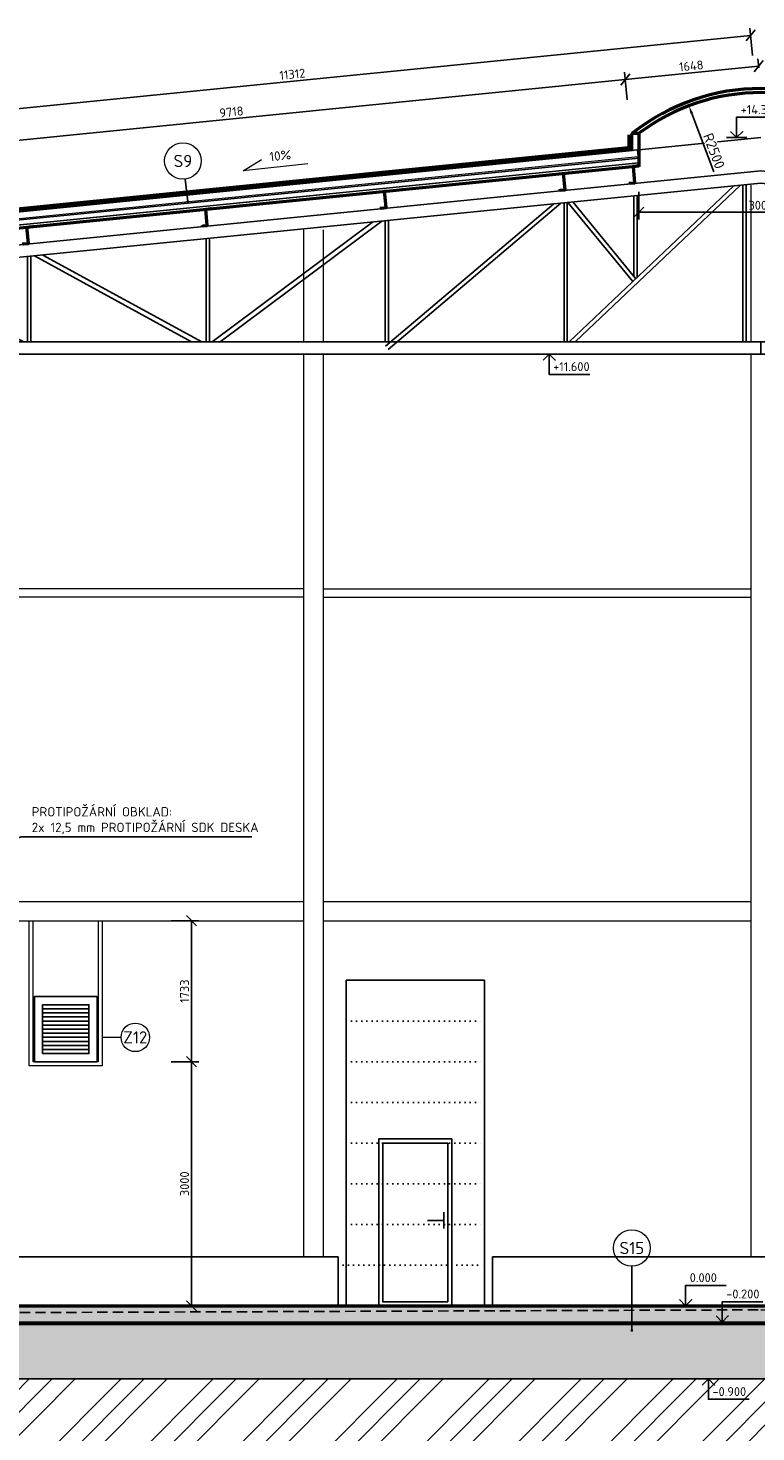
# Model space of a CAD drawing. Header units: millimetres. Extents: x -118752 to 407724, y -73278 to 155058.
# Tile 243 of 256: x 137400 to 146353, y 109610 to 126865. Entities that reach past the tile are written whole.
import ezdxf
from ezdxf.enums import TextEntityAlignment as Align

# ---------------------------------------------------------------- set-up
doc = ezdxf.new("R2010")
doc.units = ezdxf.units.MM
doc.header["$LTSCALE"] = 10
for name, pattern in [('DASHED', [19.05, 12.7, -6.35]), ('DOT', [6.35, 0, -6.35]), ('IZOLACE_VODOTESNA_0.5', [30, 15, -15]), ('XKITLINE00', [0])]:
    doc.linetypes.add(name, pattern=pattern)
for name, color, linetype, lineweight in [('6', 6, 'Continuous', 50), ('7_TISK PDF', 7, 'Continuous', 25), ('CKBUBLINY', 1, 'Continuous', 18), ('CKBUBLINY_POPIS', 3, 'Continuous', 25), ('CKIZOLACE', 1, 'Continuous', 18), ('CKKOTY', 3, 'Continuous', 25), ('CKKOTY_VYS', 3, 'Continuous', 25), ('CKSTENY_PODROVINOU', 7, 'Continuous', 25), ('CKSTENY_REZ', 6, 'Continuous', 50), ('CKTEXTY_MALE', 3, 'Continuous', 18), ('pohledy', 7, 'Continuous', 25), ('Položka', 2, 'Continuous', 0), ('srafy', 7, 'Continuous', 18)]:
    doc.layers.add(name, color=color, linetype=linetype, lineweight=lineweight)
doc.styles.get("Standard").update_dxf_attribs({"font": 'isocpeur.ttf'})
doc.linetypes.add('IZOLACE_TEPELNA_U_0.5', pattern='A,0.001,[221,CADKON.SHX,S=1,R=0,X=0,Y=0],-2,[221,CADKON.SHX,S=1,R=180,X=2,Y=0],-2', length=4.001)
doc.dimstyles.new('CADKON', dxfattribs={"dimscale": 50, "dimtxt": 2.2, "dimasz": 2.5, "dimexe": 1.8, "dimexo": 5, "dimgap": 0.6, "dimtad": 1, "dimrnd": 1, "dimtxsty": 'Standard', "dimblk1": 'OBLIQUE', "dimblk2": 'OBLIQUE', "dimsah": 1, "dimcen": 2.5, "dimadec": 1, "dimazin": 2, "dimtfac": 1, "dimtdec": 4, "dimtix": 1, "dimtmove": 2, "dimatfit": 3, "dimldrblk": 'OPEN30', "dimfxl": 5, "dimfxlon": 1, "dimtolj": 1, "dimarcsym": 0})
doc.dimstyles.new('CADKON$4', dxfattribs={"dimscale": 50, "dimtxt": 2.5, "dimasz": 2.5, "dimexe": 1.8, "dimexo": 5, "dimgap": 0.6, "dimtad": 1, "dimrnd": 1, "dimtxsty": 'Standard', "dimblk1": 'OBLIQUE', "dimblk2": 'OPEN30', "dimsah": 1, "dimcen": 2.5, "dimadec": 1, "dimazin": 2, "dimtfac": 1, "dimtdec": 4, "dimtix": 1, "dimtmove": 0, "dimatfit": 3, "dimldrblk": 'OPEN30', "dimfxl": 5, "dimfxlon": 1, "dimtfill": 1, "dimtolj": 1, "dimarcsym": 0})
doc.dimstyles.new('CADKON$7', dxfattribs={"dimscale": 100, "dimtxt": 2.5, "dimasz": 2.5, "dimexe": 1.8, "dimexo": 5, "dimgap": 0.6, "dimtad": 1, "dimrnd": 1, "dimtxsty": 'Standard', "dimblk1": 'OBLIQUE', "dimblk2": 'OBLIQUE', "dimsah": 1, "dimcen": 2.5, "dimadec": 1, "dimazin": 2, "dimtfac": 1, "dimtdec": 4, "dimtix": 1, "dimtmove": 0, "dimatfit": 3, "dimldrblk": 'DOTSMALL', "dimfxl": 5, "dimfxlon": 1, "dimtfill": 1, "dimtolj": 1, "dimarcsym": 0})

# ---------------------------------------------------------------- blocks, each defined once
blk = doc.blocks.new('*U3226')
at = {"color": 0, "linetype": 'ByBlock', "lineweight": -2}
blk.add_lwpolyline([(-1.5, 1.5), (0, 0), (1.5, 1.5), (0, 0), (0, 5), (10, 5)], dxfattribs=at)
blk = doc.blocks.new('*U3238')
at = {"color": 0, "linetype": 'ByBlock', "lineweight": -2}
blk.add_lwpolyline([(-1.5, -1.5), (0, 0), (1.5, -1.5), (0, 0), (0, -5), (10, -5)], dxfattribs=at)
blk = doc.blocks.new('*U3240')
at = {"color": 0, "linetype": 'ByBlock', "lineweight": -2}
blk.add_lwpolyline([(-1.5, -1.5), (0, 0), (1.5, -1.5), (0, 0), (0, -5), (10, -5)], dxfattribs=at)
blk = doc.blocks.new('OK sklad')
at = {"layer": '6'}
for points in [[(9311, 13814), (9312, 13798), (9372, 13804), (9352, 14005), (9416, 14011), (9418, 13997)], [(12529, 13814), (12528, 13798), (12468, 13804), (12488, 14005), (12424, 14011), (12422, 13997)], [(8450, 13728), (8452, 13712), (8512, 13718), (8492, 13919), (8556, 13925), (8558, 13911)], [(13390, 13728), (13388, 13712), (13328, 13718), (13348, 13919), (13284, 13925), (13282, 13911)], [(6250, 13508), (6252, 13492), (6312, 13498), (6292, 13699), (6356, 13705), (6358, 13691)], [(15590, 13508), (15588, 13492), (15528, 13498), (15548, 13699), (15484, 13705), (15482, 13691)], [(4050, 13288), (4052, 13272), (4112, 13278), (4092, 13479), (4156, 13485), (4158, 13471)], [(17790, 13288), (17788, 13272), (17728, 13278), (17748, 13479), (17684, 13485), (17682, 13471)], [(1850, 13068), (1852, 13052), (1912, 13058), (1892, 13259), (1956, 13265), (1958, 13251)], [(19990, 13068), (19988, 13052), (19928, 13058), (19948, 13259), (19884, 13265), (19882, 13251)], [(-139, 13037), (-140, 13056), (-230, 13047), (-230, 12817), (-140, 12817), (-140, 12837)], [(21979, 13037), (21980, 13056), (22070, 13047), (22070, 12817), (21980, 12817), (21980, 12837)]]:
    blk.add_lwpolyline(points, dxfattribs=at)
at = {"layer": '7_TISK PDF'}
for p, q in [((-230, 12836), (10920, 13951)), ((22070, 12836), (10920, 13951)), ((-230, 12683), (10920, 13798)), ((8564, 11850), (10589, 13765)), ((8637, 11850), (10670, 13773)), ((9360, 12651), (9360, 13642)), ((9400, 12641), (9400, 13646)), ((10700, 11850), (10700, 13776)), ((10740, 11850), (10740, 13780)), ((22070, 12683), (10920, 13798)), ((11100, 11850), (11100, 13780)), ((11140, 11850), (11140, 13776)), ((13203, 11850), (11170, 13773)), ((13276, 11850), (11251, 13765)), ((12440, 12641), (12440, 13646)), ((12480, 12651), (12480, 13642)), ((6304, 11793), (8374, 13543)), ((6336, 11755), (8461, 13552)), ((8500, 11850), (8500, 13556)), ((8540, 11850), (8540, 13560)), ((8548, 13561), (9346, 12590)), ((8608, 13567), (9382, 12624)), ((13232, 13567), (12458, 12624)), ((13292, 13561), (12494, 12590)), ((13300, 11850), (13300, 13560)), ((13340, 11850), (13340, 13556)), ((15504, 11755), (13379, 13552)), ((15536, 11793), (13466, 13543)), ((4172, 11850), (6144, 13320)), ((4272, 11850), (6260, 13332)), ((6300, 11850), (6300, 13336)), ((6340, 11850), (6340, 13340)), ((15500, 11850), (15500, 13340)), ((15540, 11850), (15540, 13336)), ((17568, 11850), (15580, 13332)), ((17668, 11850), (15696, 13320)), ((4100, 11850), (4100, 13116)), ((4140, 11850), (4140, 13120)), ((17700, 11850), (17700, 13120)), ((17740, 11850), (17740, 13116)), ((-230, 12624), (-230, 12836)), ((-80, 12851), (-80, 12624)), ((1900, 11850), (1900, 12896)), ((1940, 11850), (1940, 12900)), ((1985, 12904), (3918, 11850)), ((2091, 12915), (4043, 11850)), ((19749, 12915), (17797, 11850)), ((19855, 12904), (17922, 11850)), ((19900, 11850), (19900, 12900)), ((19940, 11850), (19940, 12896)), ((21920, 12851), (21920, 12624)), ((22070, 12624), (22070, 12836)), ((-230, 12624), (-230, 0)), ((-230, 12624), (0, 12624)), ((-27, 12703), (1679, 11850)), ((0, 12624), (0, 0)), ((122, 12718), (1857, 11850)), ((21718, 12718), (19983, 11850)), ((21867, 12703), (20161, 11850)), ((21840, 12624), (21840, 0)), ((22070, 12624), (21840, 12624)), ((22070, 12624), (22070, 0)), ((0, 11850), (10920, 11850)), ((21840, 11850), (10920, 11850)), ((10920, 11850), (10920, 11698)), ((0, 11698), (10920, 11698)), ((21840, 11698), (10920, 11698))]:
    blk.add_line(p, q, dxfattribs=at)
blk = doc.blocks.new('_OBLIQUE')
at = {"color": 0, "linetype": 'ByBlock'}
blk.add_line((-0.5, -0.5), (0.5, 0.5), dxfattribs=at)
blk = doc.blocks.new('*D9101')
at = {"layer": 'CKKOTY', "color": 0, "lineweight": -2}
blk.add_line((145563, 125816), (145836, 125096), dxfattribs=at)
at = {"layer": 'CKKOTY', "color": 0}
blk.add_solid([(145579, 125822), (145547, 125811), (145528, 125910)], dxfattribs=at)
at = {"layer": 'Defpoints', "color": 0}
for p in [(145528, 125910), (146413, 123572)]:
    blk.add_point(p, dxfattribs=at)
at = {"layer": 'CKKOTY', "color": 0, "insert": (145837, 125355), "char_height": 125, "attachment_point": 5, "rotation": 290.7373, "bg_fill": 3, "box_fill_scale": 1.1, "bg_fill_color": 256, "bg_fill_true_color": 13158600, "bg_fill_transparency": 0}
blk.add_mtext('\\A1;R2500', dxfattribs=at)
blk = doc.blocks.new('_Open30')
at = {"color": 0, "lineweight": -2}
for p, q in [((-1, 0.27), (0, 0)), ((0, 0), (-1, -0.27)), ((0, 0), (-1, 0))]:
    blk.add_line(p, q, dxfattribs=at)
blk = doc.blocks.new('*D9115')
at = {"layer": 'CKKOTY', "color": 0, "lineweight": -2}
for p, q in [((146312, 126527), (146278, 126865)), ((135032, 125651), (146287, 126775)), ((135056, 125402), (135023, 125740))]:
    blk.add_line(p, q, dxfattribs=at)
at = {"layer": 'Defpoints', "color": 0}
for p in [(146287, 126775), (146413, 125518), (135157, 124393)]:
    blk.add_point(p, dxfattribs=at)
at = {"layer": 'CKKOTY', "color": 0, "lineweight": -2, "xscale": 125, "yscale": 125, "zscale": 125}
for p, rotation in [((146287, 126775), 5.70693779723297), ((135032, 125651), 185.7069377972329)]:
    blk.add_blockref('_OBLIQUE', p, dxfattribs=dict(at, rotation=rotation))
at = {"layer": 'CKKOTY', "color": 0, "insert": (140651, 126298), "char_height": 110, "attachment_point": 5, "rotation": 5.7069}
blk.add_mtext('\\A1;11312', dxfattribs=at)
blk = doc.blocks.new('*D9116')
at = {"layer": 'CKKOTY', "color": 0, "lineweight": -2}
for p, q in [((144770, 125984), (144737, 126323)), ((135076, 125266), (144746, 126233)), ((135100, 125017), (135067, 125356))]:
    blk.add_line(p, q, dxfattribs=at)
at = {"layer": 'Defpoints', "color": 0}
for p in [(144746, 126233), (144833, 125360), (135163, 124393)]:
    blk.add_point(p, dxfattribs=at)
at = {"layer": 'CKKOTY', "color": 0, "lineweight": -2, "xscale": 125, "yscale": 125, "zscale": 125}
for p, rotation in [((144746, 126233), 5.710593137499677), ((135076, 125266), 185.7105931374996)]:
    blk.add_blockref('_OBLIQUE', p, dxfattribs=dict(at, rotation=rotation))
at = {"layer": 'CKKOTY', "color": 0, "insert": (139902, 125834), "char_height": 110, "attachment_point": 5, "rotation": 5.7106}
blk.add_mtext('\\A1;9718', dxfattribs=at)
blk = doc.blocks.new('*D9117')
at = {"layer": 'CKKOTY', "color": 0, "lineweight": -2}
for p, q in [((146388, 126375), (146377, 126487)), ((144770, 125984), (144737, 126323)), ((144746, 126233), (146386, 126397))]:
    blk.add_line(p, q, dxfattribs=at)
at = {"layer": 'Defpoints', "color": 0}
for p in [(146386, 126397), (146413, 126126), (144833, 125360)]:
    blk.add_point(p, dxfattribs=at)
at = {"layer": 'CKKOTY', "color": 0, "lineweight": -2, "xscale": 125, "yscale": 125, "zscale": 125}
for p, rotation in [((146386, 126397), 5.710593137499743), ((144746, 126233), 185.7105931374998)]:
    blk.add_blockref('_OBLIQUE', p, dxfattribs=dict(at, rotation=rotation))
at = {"layer": 'CKKOTY', "color": 0, "insert": (145557, 126400), "char_height": 110, "attachment_point": 5, "rotation": 5.7106}
blk.add_mtext('\\A1;1648', dxfattribs=at)
blk = doc.blocks.new('*D9118')
at = {"layer": 'CKKOTY', "color": 0, "lineweight": -2}
for p, q in [((144913, 124852), (144913, 124512)), ((147913, 124852), (147913, 124512)), ((144913, 124602), (147913, 124602))]:
    blk.add_line(p, q, dxfattribs=at)
at = {"layer": 'Defpoints', "color": 0}
for p in [(144913, 125312), (147913, 125312), (147913, 124602)]:
    blk.add_point(p, dxfattribs=at)
at = {"layer": 'CKKOTY', "color": 0, "lineweight": -2, "xscale": 125, "yscale": 125, "zscale": 125, "rotation": 180}
blk.add_blockref('_OBLIQUE', (144913, 124602), dxfattribs=at)
at = {"layer": 'CKKOTY', "color": 0, "lineweight": -2, "xscale": 125, "yscale": 125, "zscale": 125}
blk.add_blockref('_OBLIQUE', (147913, 124602), dxfattribs=at)
at = {"layer": 'CKKOTY', "color": 0, "insert": (146413, 124687), "char_height": 110, "attachment_point": 5}
blk.add_mtext('\\A1;3000', dxfattribs=at)
blk = doc.blocks.new('*U5505')
at = {"color": 0, "linetype": 'ByBlock', "lineweight": -2}
blk.add_lwpolyline([(-1.5, 1.5), (0, 0), (1.5, 1.5), (0, 0), (0, 5), (10, 5)], dxfattribs=at)
blk = doc.blocks.new('CK_BUBBLE_1_0_0')
at = {"color": 0, "linetype": 'ByBlock', "lineweight": -2}
blk.add_circle((0, 0), 1, dxfattribs=at)
blk = doc.blocks.new('*D9582')
at = {"layer": 'CKKOTY', "color": 0, "lineweight": -2}
for p, q in [((139160, 114160), (139500, 114160)), ((139410, 114160), (139410, 111160)), ((139160, 111160), (139500, 111160))]:
    blk.add_line(p, q, dxfattribs=at)
at = {"layer": 'Defpoints', "color": 0}
for p in [(138249, 114160), (138249, 111160), (139410, 111160)]:
    blk.add_point(p, dxfattribs=at)
at = {"layer": 'CKKOTY', "color": 0, "lineweight": -2, "xscale": 125, "yscale": 125, "zscale": 125}
for p, rotation in [((139410, 114160), 90), ((139410, 111160), 270)]:
    blk.add_blockref('_OBLIQUE', p, dxfattribs=dict(at, rotation=rotation))
at = {"layer": 'CKKOTY', "color": 0, "insert": (139325, 112660), "char_height": 110, "attachment_point": 5, "rotation": 90}
blk.add_mtext('\\A1;3000', dxfattribs=at)
blk = doc.blocks.new('*D9583')
at = {"layer": 'CKKOTY', "color": 0, "lineweight": -2}
for p, q in [((139160, 115893), (139500, 115893)), ((139410, 114160), (139410, 115893)), ((139160, 114160), (139500, 114160))]:
    blk.add_line(p, q, dxfattribs=at)
at = {"layer": 'Defpoints', "color": 0}
for p in [(138313, 115893), (139410, 115893), (138249, 114160)]:
    blk.add_point(p, dxfattribs=at)
at = {"layer": 'CKKOTY', "color": 0, "lineweight": -2, "xscale": 125, "yscale": 125, "zscale": 125}
for p, rotation in [((139410, 115893), 90), ((139410, 114160), 270)]:
    blk.add_blockref('_OBLIQUE', p, dxfattribs=dict(at, rotation=rotation))
at = {"layer": 'CKKOTY', "color": 0, "insert": (139325, 115027), "char_height": 110, "attachment_point": 5, "rotation": 90}
blk.add_mtext('\\A1;1733', dxfattribs=at)
blk = doc.blocks.new('*U9652')
at = {"color": 0, "linetype": 'ByBlock', "lineweight": -2}
blk.add_lwpolyline([(-1.5, 1.5), (0, 0), (1.5, 1.5), (0, 0), (0, 5), (10, 5)], dxfattribs=at)

msp = doc.modelspace()

# ---------------------------------------------------------------- hatches: boundary and pattern name
at = {"layer": 'srafy'}
h = msp.add_hatch(dxfattribs=at)
h.set_pattern_fill('BETON-ZELEZOBETON', color=256, scale=25, style=0)
h.set_pattern_definition([(45, (0, 0), (-88.38835, 88.38835), []), (45, (35.36, 0), (-88.38835, 88.38835), []), (45, (106.07, 0), (-53.03301, 123.74369), [50, -25, 0, -25])])
h.paths.add_polyline_path([(157412.845, 110960.331), (157412.845, 111160.331), (157262.845, 111160.331), (150562.845, 111160.331), (147762.845, 111160.331), (146412.845, 111160.331), (146412.845, 111110.331), (150029.512, 110960.331)])
h.paths.add_polyline_path([(146412.845, 111160.331), (145062.845, 111160.331), (142262.845, 111160.331), (135562.845, 111160.331), (135562.845, 111070.131), (146412.845, 111110.331)])
h.paths.add_polyline_path([(146412.845, 111110.331), (150029.512, 110960.331), (135562.845, 110960.331), (135562.845, 111070.131)])
h.paths.add_polyline_path([(157412.845, 110960.331), (157412.845, 111160.331), (157562.845, 111160.331), (157562.845, 110960.331)])
h = msp.add_hatch(dxfattribs=at)
h.set_pattern_fill('AR-CONC', color=256, style=0)
h.set_pattern_definition([(50, (0, 0), (182.18467, -15.93909), [19.05, -209.55]), (355, (0, 0), (-35.24283, 191.05664), [15.24, -167.64]), (100.451, (15.18, -1.33), (146.9425, 175.11669), [16.19, -178.09]), (46.1842, (0, 50.8), (271.07904, -42.04233), [28.575, -314.325]), (96.6356, (22.6, 47.3), (237.40423, 247.42556), [24.285, -267.135]), (351.184, (0, 50.8), (237.4046, 247.4251), [22.86, -251.46]), (21, (25.4, 38.1), (151.61488, -102.26552), [19.05, -209.55]), (326, (25.4, 38.1), (61.80203, 184.18797), [15.24, -167.64]), (71.4514, (38.03, 29.58), (213.41649, 81.92286), [16.19, -178.09]), (37.5, (0, 0), (3.088603, 84.555039), [0, -165.608, 0, -170.18, 0, -168.275]), (7.5, (0, 0), (66.819663, 100.180575), [0, -97.028, 0, -161.798, 0, -64.135]), (-32.5, (-56.64, 0), (135.590595, -5.728744), [0, -63.5, 0, -198.12, 0, -262.89]), (-42.5, (-82.04, 0), (148.12918, 25.42649), [0, -82.55, 0, -131.572, 0, -186.69])])
h.paths.add_polyline_path([(157162.845, 110664.479), (157162.845, 110960.331), (150029.512, 110960.331)])
h.paths.add_polyline_path([(150029.512, 110960.331), (135662.845, 110960.331), (135662.845, 110660.331), (157162.845, 110660.331), (157162.845, 110664.479)])
h.paths.add_polyline_path([(135662.845, 110660.331), (137492.319, 110660.331), (137492.319, 110845.292), (137822.319, 110845.292), (137822.319, 110660.331), (157162.845, 110660.331), (157162.845, 110260.331), (135662.845, 110260.331)], flags=24)
h.paths.add_polyline_path([(157162.845, 110260.331), (135662.845, 110260.331), (135662.845, 110660.331), (157162.845, 110660.331)], flags=0)
h = msp.add_hatch(dxfattribs=at)
h.set_pattern_fill('ZEM_PUVODNI', color=256, scale=200, style=0)
h.set_pattern_definition([(45, (0, 0), (-565.6854, 565.6854), []), (45, (282.84, 0), (-565.6854, 565.6854), []), (45, (565.7, 0), (-565.6854, 565.6854), [])])
h.paths.add_polyline_path([(158205.881, 109499.021), (158205.881, 109741.021), (158370.881, 109741.021), (158370.881, 109499.021)], flags=24)
h.paths.add_polyline_path([(135964.275, 109963.665), (135964.275, 110146.998), (136433.608, 110146.998), (136433.608, 109963.665)], flags=24)
h.paths.add_polyline_path([(136249.564, 110660.331), (136249.564, 110792.331), (136414.564, 110792.331), (136414.564, 110660.331)], flags=24)
h.paths.add_polyline_path([(136321.378, 110260.331), (136321.378, 110207.557), (136156.378, 110207.557), (136156.378, 110260.331)], flags=24)
h.paths.add_polyline_path([(155710.466, 108913.665), (155710.466, 109096.998), (156179.799, 109096.998), (156179.799, 108913.665)], flags=24)
h.paths.add_polyline_path([(156642.614, 110260.331), (156642.614, 110025.831), (156477.614, 110025.831), (156477.614, 110260.331)], flags=24)
h.paths.add_polyline_path([(157162.845, 110260.331), (157162.845, 110160.331), (156812.845, 110160.331), (156812.845, 109160.331), (157112.845, 109160.331), (157112.845, 108860.292), (135712.845, 108860.292), (135712.845, 109560.331), (136012.845, 109560.331), (136012.845, 110260.331)])
h = msp.add_hatch(dxfattribs=at)
h.set_pattern_fill('AR-CONC', color=256)
h.set_pattern_definition([(50, (0, 0), (182.18467, -15.93909), [19.05, -209.55]), (355, (0, 0), (-35.24283, 191.05664), [15.24, -167.64]), (100.451, (15.18, -1.33), (146.9425, 175.11669), [16.19, -178.09]), (46.1842, (0, 50.8), (271.07904, -42.04233), [28.575, -314.325]), (96.6356, (22.6, 47.3), (237.40423, 247.42556), [24.285, -267.135]), (351.184, (0, 50.8), (237.4046, 247.4251), [22.86, -251.46]), (21, (25.4, 38.1), (151.61488, -102.26552), [19.05, -209.55]), (326, (25.4, 38.1), (61.80203, 184.18797), [15.24, -167.64]), (71.4514, (38.03, 29.58), (213.41649, 81.92286), [16.19, -178.09]), (37.5, (0, 0), (3.088603, 84.555039), [0, -165.608, 0, -170.18, 0, -168.275]), (7.5, (0, 0), (66.819663, 100.180575), [0, -97.028, 0, -161.798, 0, -64.135]), (327.5, (-56.64, 0), (135.590595, -5.728744), [0, -63.5, 0, -198.12, 0, -262.89]), (317.5, (-82.04, 0), (148.12918, 25.42649), [0, -82.55, 0, -131.572, 0, -186.69])])
h.paths.add_polyline_path([(135662.845, 110660.331), (157162.845, 110660.331), (157162.845, 110260.331), (135662.845, 110260.331)])

# ---------------------------------------------------------------- linework, layer by layer
at = {"layer": 'CKBUBLINY'}
msp.add_line((138544, 114459), (138312.845, 114458.593), dxfattribs=at)
at = {"layer": 'CKIZOLACE'}
msp.add_line((135255.763, 110930.331), (157562.845, 110930.331), dxfattribs=at)
at = {"layer": 'CKIZOLACE', "linetype": 'IZOLACE_VODOTESNA_0.5'}
for points in [[(133180.365, 124594.636, 50, 50, 0), (133177.73, 124506.787, 50, 50, 0), (133205.547, 124477.25, 50, 50, 0), (135161.976, 124417.97, 50, 50, 0), (144807.845, 125382.557, 50, 50, 0), (144807.845, 125551.96, 0, 0, 0)], [(124957.345, 110995.331, 30, 30, 0), (135159.304, 110995.331, 30, 30, 0), (135259.304, 110945.331, 30, 30, 0), (157562.845, 110945.331, 0, 0, 0)]]:
    msp.add_lwpolyline(points, format="xyseb", dxfattribs=at)
at = {"layer": 'CKIZOLACE', "linetype": 'IZOLACE_TEPELNA_U_0.5', "ltscale": 2}
msp.add_lwpolyline([(133248.67, 124370.322), (135160.055, 124312.98), (144904.89, 125286.738)], dxfattribs=at)
at = {"layer": 'CKKOTY_VYS'}
for p, q in [((144059.186, 122858.534), (143559.186, 122858.534)), ((145738.387, 111160.331), (145238.387, 111160.331)), ((146062.479, 110960.331), (145812.479, 110960.331))]:
    msp.add_line(p, q, dxfattribs=at)
at = {"layer": 'CKSTENY_PODROVINOU'}
for p, q in [((144782.845, 125405.182), (144782.845, 125551.96)), ((144802.845, 125551.96), (144832.845, 125551.96)), ((144832.845, 125551.96), (144832.845, 125359.933)), ((135157.266, 124393.1), (144896.936, 125366.342)), ((135161.107, 124443.008), (144782.845, 125405.182)), ((135162.845, 124392.933), (144832.845, 125359.933)), ((144896.936, 125366.342), (144912.845, 125207.135)), ((135162.845, 124232.861), (144912.845, 125207.135)), ((135262.845, 110960.331), (157162.845, 110960.331)), ((135262.845, 110960.331), (157162.845, 110960.331)), ((135562.845, 110960.331), (157262.845, 110960.331))]:
    msp.add_line(p, q, dxfattribs=at)
at = {"layer": 'CKSTENY_REZ'}
for p, q in [((144832.845, 125571.96), (144832.845, 125551.96)), ((135266.327, 124207.308), (144912.845, 125171.96)), ((135562.845, 111160.331), (157262.845, 111160.331))]:
    msp.add_line(p, q, dxfattribs=at)
msp.add_lwpolyline([(144832.845, 125551.96), (144832.845, 125571.96), (144912.845, 125571.96), (144912.845, 125171.96), (144833.242, 125164)], dxfattribs=at)
for radius, start, end in [(2550, 51.6572507, 128.3427493), (2500, 53.1301024, 126.8698976)]:
    msp.add_arc((146412.845, 123571.96), radius, start, end, dxfattribs=at)
at = {"layer": 'CKTEXTY_MALE'}
for p, q in [((140046.553, 125110.879), (140270.55, 125247.766)), ((140842.987, 125197.989), (140046.553, 125110.879))]:
    msp.add_line(p, q, dxfattribs=at)
at = {"layer": 'pohledy'}
for p, q in [((144912.845, 125367.933), (146412.845, 125517.933)), ((135262.845, 124453.182), (144832.845, 125410.182)), ((135162.845, 124292.434), (144912.845, 125267.434)), ((135168.43, 124232.693), (144912.845, 125207.135)), ((141312.845, 115160.331), (141312.845, 111160.331)), ((143012.845, 115160.331), (141312.845, 115160.331)), ((143012.845, 111160.331), (143012.845, 115160.331)), ((138148.793, 114810.331), (137578.793, 114810.331)), ((138148.793, 114760.331), (137578.793, 114760.331)), ((138148.793, 114710.331), (137578.793, 114710.331)), ((138148.793, 114660.331), (137578.793, 114660.331)), ((138148.793, 114610.331), (137578.793, 114610.331)), ((138148.793, 114560.331), (137578.793, 114560.331)), ((138148.793, 114510.331), (137578.793, 114510.331)), ((138148.793, 114460.331), (137578.793, 114460.331)), ((138148.793, 114410.331), (137578.793, 114410.331)), ((138148.793, 114360.331), (137578.793, 114360.331)), ((138148.793, 114310.331), (137578.793, 114310.331)), ((142512.845, 112210.331), (142312.845, 112210.331)), ((142512.845, 112310.331), (142512.845, 112110.331)), ((135562.845, 111760.331), (141212.845, 111760.331)), ((141212.845, 111760.331), (141212.845, 111160.331)), ((143112.845, 111760.331), (143112.845, 111160.331)), ((143112.845, 111760.331), (149712.845, 111760.331)), ((141312.845, 111160.331), (143012.845, 111160.331)), ((135662.845, 110260.331), (157162.845, 110260.331))]:
    msp.add_line(p, q, dxfattribs=at)
at = {"layer": 'pohledy', "linetype": 'DOT'}
for p, q in [((141312.845, 114660.331), (143012.845, 114660.331)), ((141312.845, 114160.331), (143012.845, 114160.331)), ((141312.845, 113660.331), (143012.845, 113660.331)), ((141312.845, 113160.331), (143012.845, 113160.331)), ((141312.845, 112660.331), (143012.845, 112660.331)), ((141312.845, 112160.331), (143012.845, 112160.331)), ((141212.845, 111660.331), (143012.845, 111660.331))]:
    msp.add_line(p, q, dxfattribs=at)
at = {"layer": 'pohledy'}
for points in [[(137478.793, 114160.331), (138248.793, 114160.331), (138248.793, 114960.331), (137478.793, 114960.331)], [(137578.793, 114260.331), (138148.793, 114260.331), (138148.793, 114860.331), (137578.793, 114860.331)], [(142612.845, 113210.331), (141712.845, 113210.331), (141712.845, 111160.331), (142612.845, 111160.331)], [(142562.845, 113160.331), (141762.845, 113160.331), (141762.845, 111210.331), (142562.845, 111210.331)]]:
    msp.add_lwpolyline(points, close=True, dxfattribs=at)
at = {"layer": 'pohledy', "linetype": 'DASHED'}
msp.add_lwpolyline([(120207.345, 111410.331), (125207.345, 111360.331), (132917.845, 111060.331), (146412.845, 111110.331), (157262.845, 110660.331), (162262.845, 110460.331)], dxfattribs=at)
at = {"layer": 'Položka', "linetype": 'XKITLINE00', "lineweight": 0}
for p, q in [((140792.845, 123010.534), (140792.845, 124384.533)), ((141032.845, 123010.534), (141032.845, 124384.533)), ((140792.845, 111760.331), (140792.845, 122858.534)), ((141032.845, 111760.331), (141032.845, 122858.534)), ((146292.845, 111760.331), (146292.845, 122858.534)), ((140792.845, 119971.469), (135492.845, 119971.469)), ((141032.845, 119971.469), (146292.845, 119971.469)), ((140792.845, 119871.469), (135492.845, 119871.469)), ((141032.845, 119871.469), (146292.845, 119871.469)), ((140792.845, 116123.408), (135412.845, 116123.408)), ((146292.845, 116123.408), (141032.845, 116123.408)), ((135435.025, 115893.408), (140792.845, 115893.408)), ((137413.82, 114110.331), (137412.845, 115893.38)), ((137463.793, 114160.331), (137462.845, 115893.408)), ((138262.845, 115893.408), (138262.845, 114160.331)), ((138312.845, 115893.408), (138312.845, 114110.331)), ((141032.845, 115893.408), (146292.845, 115893.408)), ((138312.845, 114110.331), (137413.82, 114110.331)), ((138262.845, 114160.331), (137463.793, 114160.331))]:
    msp.add_line(p, q, dxfattribs=at)

# ---------------------------------------------------------------- block references
at = {"layer": 'CKBUBLINY'}
ref = msp.add_blockref('CK_BUBBLE_1_0_0', (139304.853, 125231.438), dxfattribs=dict(at, xscale=225, yscale=225, zscale=225))
ref.add_attrib('NUM1', 'S9', dxfattribs={"layer": 'CKBUBLINY_POPIS', "height": 150}).set_placement((139304.853, 125231.438), align=Align.MIDDLE_CENTER)
ref = msp.add_blockref('CK_BUBBLE_1_0_0', (138719, 114459), dxfattribs=dict(at, xscale=175, yscale=175, zscale=175))
ref.add_attrib('NUM1', 'Z12', dxfattribs={"layer": 'CKBUBLINY_POPIS', "height": 150}).set_placement((138719, 114459), align=Align.MIDDLE_CENTER)
ref = msp.add_blockref('CK_BUBBLE_1_0_0', (144826.638, 111870.19), dxfattribs=dict(at, xscale=225, yscale=225, zscale=225))
ref.add_attrib('NUM1', 'S15', dxfattribs={"layer": 'CKBUBLINY_POPIS', "height": 150}).set_placement((144826.638, 111870.19), align=Align.MIDDLE_CENTER)
at = {"layer": 'CKKOTY_VYS'}
ref = msp.add_blockref('*U3240', (143809.186, 122858.534), dxfattribs=dict(at, xscale=50, yscale=50, zscale=50))
ref.add_attrib('Výška', '+11.600', (143859.186, 122648.534), dxfattribs={"layer": '0', "color": 0, "linetype": 'ByBlock', "lineweight": -2, "height": 110})
ref = msp.add_blockref('*U3226', (145488.387, 111160.331), dxfattribs=dict(at, xscale=50, yscale=50, zscale=50))
ref.add_attrib('Výška', '0.000', (145538.387, 111450.331), dxfattribs={"layer": '0', "color": 0, "linetype": 'ByBlock', "lineweight": -2, "height": 110})
ref = msp.add_blockref('*U9652', (145937.479, 110960.331), dxfattribs=dict(at, xscale=50, yscale=50, zscale=50))
ref.add_attrib('Výška', '-0.200', (145987.479, 111250.331), dxfattribs={"layer": '0', "color": 0, "linetype": 'ByBlock', "lineweight": -2, "height": 110})
ref = msp.add_blockref('*U3238', (145768.243, 110260.331), dxfattribs=dict(at, xscale=50, yscale=50, zscale=50))
ref.add_attrib('Výška', '-0.900', (145818.243, 110050.331), dxfattribs={"layer": '0', "color": 0, "linetype": 'ByBlock', "lineweight": -2, "height": 110})
at = {"layer": 'pohledy'}
msp.add_blockref('OK sklad', (135492.845, 111160.331), dxfattribs=at)

# ---------------------------------------------------------------- texts
at = {"layer": 'CKTEXTY_MALE'}
msp.add_text('10%', height=115, rotation=6.2419143, dxfattribs=at).set_placement((140376.37, 125225.617))
at = {"layer": 'CKTEXTY_MALE', "insert": (137446.177, 116956), "char_height": 115, "attachment_point": 7}
msp.add_mtext('PROTIPOŽÁRNÍ OBKLAD:\\P2x 12,5 mm PROTIPOŽÁRNÍ SDK DESKA\\P', dxfattribs=at)

# ---------------------------------------------------------------- dimensions: what is measured, and where the dimension line sits
at = {"layer": 'CKKOTY'}
dim = msp.add_aligned_dim(p1=(135162.845, 124392.933), p2=(144832.845, 125359.933), distance=877.526, dimstyle='CADKON', dxfattribs=at)
dim.commit()
dim.dimension.update_dxf_attribs({"geometry": '*D9116', "text_midpoint": (139902.07, 125834.182)})
dim = msp.add_linear_dim(base=(139410, 115893.408), p1=(138248.793, 114160.331), p2=(138312.845, 115893.408), angle=90, dimstyle='CADKON', override={"dimtmove": 2}, dxfattribs=at)
dim.commit()
dim.dimension.update_dxf_attribs({"geometry": '*D9583', "text_midpoint": (139325, 115026.869)})
dim = msp.add_linear_dim(base=(139410, 111160.331), p1=(138248.793, 114160.331), p2=(138248.793, 111160.331), angle=90, dimstyle='CADKON', dxfattribs=at)
dim.commit()
dim.dimension.update_dxf_attribs({"geometry": '*D9582', "text_midpoint": (139325, 112660.331)})

# ---------------------------------------------------------------- leaders
at = {"layer": 'CKBUBLINY'}
for points in [[(139363.431, 124733.005), (139331.115, 125007.976)], [(144826.638, 110856.8), (144826.638, 111645.19)]]:
    msp.add_leader(points, dimstyle='CADKON', override={"dimasz": 2.5, "dimldrblk": 'DotSmall'}, dxfattribs=at)
at = {"layer": 'CKTEXTY_MALE', "annotation_type": 0, "has_hookline": 1, "hookline_direction": 0, "text_width": 2708.25}
msp.add_leader([(135492.845, 116357.342), (137316.177, 116926), (137416.177, 116926)], dimstyle='CADKON$7', override={"dimscale": 50, "dimtxt": 2.3, "dimasz": 2, "dimfxl": 1, "dimfxlon": 0}, dxfattribs=at)

# ---------------------------------------------------------------- next in the draw order: dimensions: what is measured, and where the dimension line sits
at = {"layer": 'CKKOTY'}
dim = msp.add_radius_dim(center=(146412.845, 123571.96), mpoint=(145527.635, 125909.994), dimstyle='CADKON$4', override={"dimasz": 2, "dimsah": 1, "dimcen": 1}, dxfattribs=at)
dim.commit()
dim.dimension.update_dxf_attribs({"geometry": '*D9101', "text_midpoint": (145750.063, 125322.513), "dimtype": 164})

# ---------------------------------------------------------------- next in the draw order: linework, layer by layer
at = {"layer": 'CKKOTY_VYS'}
msp.add_line((146239.873, 125517.933), (145989.873, 125517.933), dxfattribs=at)
at = {"layer": 'Položka', "linetype": 'XKITLINE00', "lineweight": 0}
msp.add_line((146292.845, 123010.534), (146292.845, 124934.533), dxfattribs=at)

# ---------------------------------------------------------------- next in the draw order: block references
at = {"layer": 'CKKOTY_VYS'}
ref = msp.add_blockref('*U5505', (146114.873, 125517.933), dxfattribs=dict(at, xscale=50, yscale=50, zscale=50))
ref.add_attrib('Výška', '+14.358', (146164.873, 125807.933), dxfattribs={"layer": '0', "color": 0, "linetype": 'ByBlock', "lineweight": -2, "height": 110})

# ---------------------------------------------------------------- next in the draw order: dimensions: what is measured, and where the dimension line sits
at = {"layer": 'CKKOTY'}
dim = msp.add_aligned_dim(p1=(135157.266, 124393.1), p2=(146412.845, 125517.933), distance=1263.704, dimstyle='CADKON', dxfattribs=at)
dim.commit()
dim.dimension.update_dxf_attribs({"geometry": '*D9115', "text_midpoint": (140650.94, 126297.535)})
dim = msp.add_linear_dim(base=(146385.8, 126397.131), p1=(144832.845, 125359.933), p2=(146412.917, 126125.957), angle=185.7105931, dimstyle='CADKON', override={"dimtmove": 2}, dxfattribs=at)
dim.commit()
dim.dimension.update_dxf_attribs({"geometry": '*D9117', "text_midpoint": (145557.206, 126399.696)})
dim = msp.add_linear_dim(base=(147912.845, 124602.19), p1=(144912.845, 125312.264), p2=(147912.845, 125312.264), dimstyle='CADKON', dxfattribs=at)
dim.commit()
dim.dimension.update_dxf_attribs({"geometry": '*D9118', "text_midpoint": (146412.845, 124687.19)})

doc.saveas('drawing.dxf')
